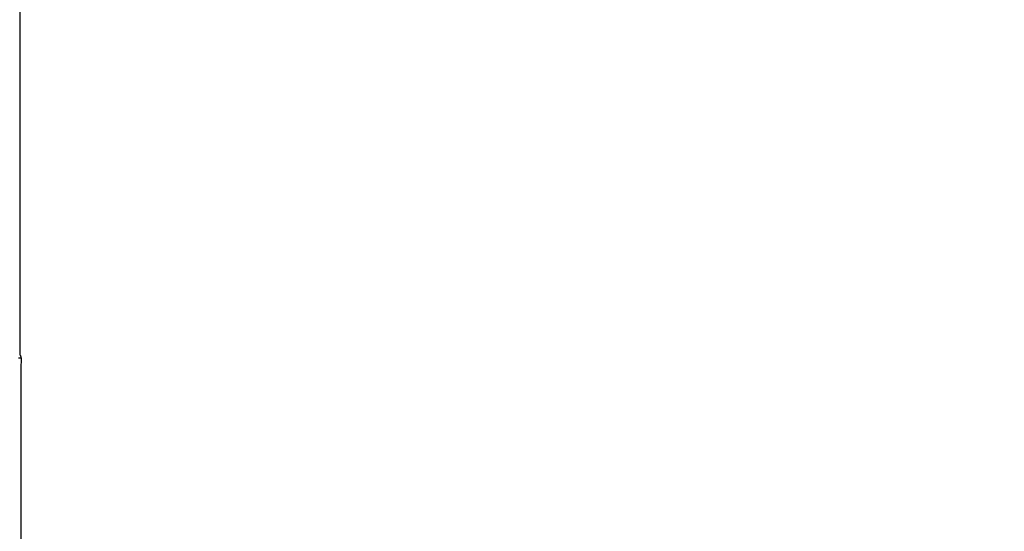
# Model space of a CAD drawing. Header units: millimetres. Extents: x 0 to 1300, y 0 to 891.
# Tile 24 of 132: x 564 to 583, y 303 to 314. Entities that reach past the tile are written whole.
import ezdxf

# ---------------------------------------------------------------- set-up
doc = ezdxf.new("R2010")
doc.units = ezdxf.units.MM
doc.header["$LTSCALE"] = 0.545669
doc.layers.add('NoLayerName_001', color=7, linetype='Continuous')
doc.layers.add('NoLayerName_004', color=7, linetype='Continuous')

# ---------------------------------------------------------------- blocks, each defined once
blk = doc.blocks.new('DIM_0002')
at = {"color": 3, "linetype": 'Continuous', "lineweight": 13}
blk.add_arc((56.562, 59.562), 56.562, 0, 270, dxfattribs=at)

msp = doc.modelspace()

# ---------------------------------------------------------------- linework, layer by layer
at = {"layer": 'NoLayerName_004', "color": 30, "linetype": 'Continuous', "lineweight": 25}
msp.add_line((563.5047, 323.2238), (563.5047, 306.8772), dxfattribs=at)
for centre, radius, start, end in [((563.5251, 308.4678), 1.6535, 268.40539, 270.19047), ((3989.3317, 303.2238), 3425.803, 179.9399493, 180.0600528)]:
    msp.add_arc(centre, radius, start, end, dxfattribs=at)
msp.add_open_spline([(563.5047, 306.8817), (563.5056, 306.8804), (563.5076, 306.8778), (563.5103, 306.8738), (563.5129, 306.8696), (563.5154, 306.8654), (563.5178, 306.8611), (563.52, 306.8566), (563.522, 306.8521), (563.5239, 306.8476), (563.5256, 306.8429), (563.527, 306.8382), (563.5282, 306.8335), (563.5292, 306.8288), (563.53, 306.824), (563.5305, 306.8192), (563.5305, 306.816), (563.5306, 306.8144)], degree=3, knots=[0, 0, 0, 0, 0.00483287, 0.009706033, 0.014609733, 0.019534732, 0.024472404, 0.029414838, 0.034354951, 0.039286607, 0.04420476, 0.049105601, 0.053986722, 0.05884729, 0.063688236, 0.068512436, 0.073324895, 0.073324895, 0.073324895, 0.073324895], dxfattribs=at)

# ---------------------------------------------------------------- block references
at = {"layer": 'NoLayerName_001', "color": 3, "linetype": 'Continuous', "lineweight": 13}
msp.add_blockref('DIM_0002', (546.9427, 243.6618), dxfattribs=at)

doc.saveas('drawing.dxf')
